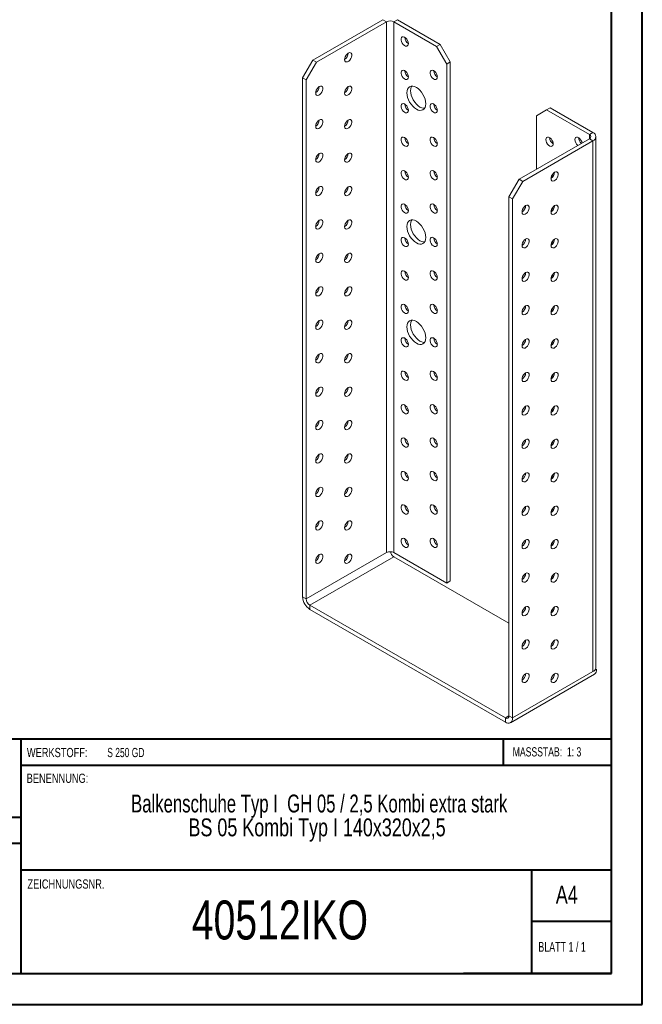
# Model space of a CAD drawing. Header units: millimetres. Extents: x 0 to 210, y 0 to 297.
# Tile 2 of 3: x 109 to 210, y 0 to 161. Entities that reach past the tile are written whole.
import ezdxf

# ---------------------------------------------------------------- set-up
doc = ezdxf.new("R2010")
doc.units = ezdxf.units.MM
doc.styles.add('SLDTEXTSTYLE0', font='TXT', dxfattribs={"width": 0.75})
doc.styles.add('SLDTEXTSTYLE1', font='TXT', dxfattribs={"width": 0.681818})
doc.styles.add('SLDTEXTSTYLE2', font='TXT', dxfattribs={"width": 0.7})
doc.styles.add('SLDTEXTSTYLE3', font='TXT', dxfattribs={"width": 0.6875})
doc.styles.add('SLDTEXTSTYLE4', font='TXT', dxfattribs={"width": 0.69898})

# ---------------------------------------------------------------- blocks, each defined once
blk = doc.blocks.new('SW_NOTE_1')
at = {"color": 0, "linetype": 'Continuous', "lineweight": 0, "char_height": 2.9104, "attachment_point": 2}
for s, insert, style in [('Balkenschuhe Typ I  GH 05 / 2,5 Kombi extra stark', (45.38, 3.75), 'SLDTEXTSTYLE4'), ('BS 05 Kombi Typ I 140x320x2,5', (45.03, -0.13), 'SLDTEXTSTYLE0')]:
    blk.add_mtext(s, dxfattribs=dict(at, insert=insert, style=style))

msp = doc.modelspace()

# ---------------------------------------------------------------- linework, layer by layer
at = {"color": 7, "linetype": 'Continuous', "lineweight": 40}
for p, q in [((210.08, 0.21), (210.08, 297.21)), ((205.08, 5.21), (205.08, 292.21)), ((205.08, 43.37), (10.11, 43.37)), ((108.91, 43.37), (108.91, 5.12)), ((187.47, 39.12), (187.47, 43.37)), ((205.08, 39.12), (108.91, 39.12)), ((108.91, 30.62), (10.11, 30.62)), ((108.91, 26.37), (10.11, 26.37)), ((108.91, 22.12), (205.08, 22.12)), ((192.08, 5.21), (192.08, 22.21)), ((205.08, 13.71), (192.08, 13.71)), ((10.08, 5.21), (205.08, 5.21)), ((205.08, 5.21), (180.99, 5.21)), ((0.08, 0.21), (210.08, 0.21))]:
    msp.add_line(p, q, dxfattribs=at)
at = {"color": 7, "linetype": 'Continuous', "lineweight": 15}
for p, q in [((156.44, 153.93), (167.87, 160.52)), ((168.46, 160.18), (167.87, 160.52)), ((169.64, 160.18), (170.23, 160.52)), ((170.23, 160.52), (177.18, 156.51)), ((157.03, 153.59), (168.46, 160.18)), ((168.46, 160.18), (168.46, 73.77)), ((169.64, 73.77), (169.64, 160.18)), ((169.64, 160.18), (176.59, 156.17)), ((176.59, 156.17), (177.18, 156.51)), ((178.24, 153.31), (176.59, 156.17)), ((177.18, 156.51), (178.83, 153.65)), ((154.79, 151.07), (156.44, 153.93)), ((156.44, 153.93), (157.03, 153.59)), ((157.03, 153.59), (155.38, 150.73)), ((178.83, 153.65), (178.24, 153.31)), ((178.24, 153.31), (178.24, 68.8)), ((178.83, 153.65), (178.83, 69.14)), ((155.38, 150.73), (154.79, 151.07)), ((154.79, 66.56), (154.79, 151.07)), ((155.38, 66.22), (155.38, 150.73)), ((195.1, 146.17), (194.51, 145.83)), ((195.1, 146.17), (202.05, 142.16)), ((194.51, 145.83), (192.86, 144.88)), ((192.86, 136.17), (192.86, 144.88)), ((194.51, 145.83), (201.46, 141.82)), ((190.03, 134.54), (201.46, 141.13)), ((201.46, 141.82), (202.05, 142.16)), ((201.46, 141.82), (201.46, 141.13)), ((201.46, 141.13), (202.05, 140.79)), ((202.54, 55.06), (202.54, 141.48)), ((190.62, 134.2), (202.05, 140.79)), ((202.05, 54.38), (202.05, 140.79)), ((188.38, 131.68), (190.03, 134.54)), ((190.62, 134.2), (188.97, 131.34)), ((190.03, 134.54), (190.62, 134.2)), ((188.97, 131.34), (188.38, 131.68)), ((188.38, 47.17), (188.38, 131.68)), ((188.97, 46.83), (188.97, 131.34)), ((168.46, 73.77), (155.38, 66.22)), ((178.24, 68.8), (169.64, 73.77)), ((155.97, 65.19), (169.64, 73.09)), ((188.38, 62.27), (169.64, 73.09)), ((178.83, 69.14), (178.24, 68.8)), ((155.38, 66.22), (154.79, 66.56)), ((155.97, 65.19), (187.79, 46.83)), ((155.97, 65.19), (155.97, 64.51)), ((155.97, 64.51), (187.79, 46.15)), ((195.57, 58.8), (195.33, 58.94)), ((202.64, 54.72), (202.05, 54.38)), ((202.48, 54.81), (202.64, 54.72)), ((188.62, 46.06), (202.29, 53.95)), ((188.97, 46.83), (202.05, 54.38)), ((188.38, 47.17), (187.79, 46.83)), ((187.79, 46.83), (187.79, 46.15)), ((188.38, 47.17), (188.97, 46.83))]:
    msp.add_line(p, q, dxfattribs=at)
at = {"color": 7, "linetype": 'Continuous', "lineweight": 15, "flags": 128}
for points in [[(172, 156.65), (171.97, 156.89), (171.87, 157.14), (171.73, 157.37), (171.55, 157.56), (171.36, 157.69), (171.17, 157.75), (171.01, 157.72), (170.89, 157.61), (170.83, 157.43), (170.83, 157.21), (170.89, 156.96), (171.01, 156.72), (171.17, 156.5), (171.36, 156.34), (171.55, 156.24), (171.73, 156.23), (171.87, 156.3), (171.97, 156.44), (172, 156.65)], [(162.22, 155.08), (162.03, 154.93), (161.86, 154.73), (161.72, 154.49), (161.65, 154.24), (161.63, 154.01), (161.68, 153.82), (161.78, 153.69), (161.94, 153.64), (162.12, 153.67), (162.31, 153.79), (162.5, 153.96), (162.65, 154.19), (162.76, 154.44), (162.8, 154.68), (162.79, 154.9), (162.71, 155.06), (162.58, 155.15), (162.41, 155.16), (162.22, 155.08)], [(172, 151.2), (171.97, 151.44), (171.87, 151.69), (171.73, 151.93), (171.55, 152.12), (171.36, 152.25), (171.17, 152.3), (171.01, 152.27), (170.89, 152.17), (170.83, 151.99), (170.83, 151.77), (170.89, 151.52), (171.01, 151.27), (171.17, 151.06), (171.36, 150.89), (171.55, 150.8), (171.73, 150.79), (171.87, 150.86), (171.97, 151), (172, 151.2)], [(176.71, 151.2), (176.68, 151.44), (176.59, 151.69), (176.45, 151.93), (176.27, 152.12), (176.07, 152.25), (175.89, 152.3), (175.72, 152.27), (175.61, 152.17), (175.54, 151.99), (175.54, 151.77), (175.61, 151.52), (175.72, 151.27), (175.89, 151.06), (176.07, 150.89), (176.27, 150.8), (176.45, 150.79), (176.59, 150.86), (176.68, 151), (176.71, 151.2)], [(157.5, 149.64), (157.31, 149.49), (157.14, 149.29), (157.01, 149.05), (156.93, 148.8), (156.92, 148.56), (156.96, 148.37), (157.07, 148.25), (157.22, 148.2), (157.41, 148.23), (157.6, 148.34), (157.78, 148.52), (157.94, 148.75), (158.04, 149), (158.09, 149.24), (158.07, 149.45), (158, 149.62), (157.86, 149.7), (157.69, 149.71), (157.5, 149.64)], [(162.22, 149.64), (162.03, 149.49), (161.86, 149.29), (161.72, 149.05), (161.65, 148.79), (161.63, 148.56), (161.68, 148.37), (161.78, 148.25), (161.94, 148.2), (162.12, 148.23), (162.31, 148.34), (162.5, 148.52), (162.65, 148.75), (162.76, 149), (162.8, 149.24), (162.79, 149.45), (162.71, 149.61), (162.58, 149.7), (162.41, 149.71), (162.22, 149.64)], [(174.83, 146.85), (174.8, 147.21), (174.71, 147.59), (174.57, 147.98), (174.38, 148.36), (174.15, 148.71), (173.88, 149.03), (173.59, 149.3), (173.3, 149.5), (173, 149.64), (172.71, 149.71), (172.44, 149.69), (172.21, 149.61), (172.02, 149.45), (171.88, 149.23), (171.79, 148.95), (171.76, 148.62), (171.79, 148.25), (171.88, 147.87), (172.02, 147.49), (172.21, 147.11), (172.44, 146.75), (172.71, 146.44), (173, 146.17), (173.3, 145.96), (173.59, 145.82), (173.88, 145.76), (174.15, 145.77), (174.38, 145.86), (174.57, 146.01), (174.71, 146.24), (174.8, 146.52), (174.83, 146.85)], [(172.55, 149.71), (172.47, 149.57), (172.38, 149.29), (172.35, 148.96), (172.38, 148.6), (172.47, 148.21), (172.61, 147.83), (172.8, 147.45), (173.03, 147.09), (173.3, 146.78), (173.59, 146.51), (173.88, 146.3), (174.18, 146.17), (174.47, 146.1), (174.63, 146.1)], [(172, 145.76), (171.97, 146), (171.87, 146.25), (171.73, 146.48), (171.55, 146.68), (171.36, 146.81), (171.17, 146.86), (171.01, 146.83), (170.89, 146.72), (170.83, 146.55), (170.83, 146.32), (170.89, 146.07), (171.01, 145.83), (171.17, 145.61), (171.36, 145.45), (171.55, 145.36), (171.73, 145.34), (171.87, 145.41), (171.97, 145.56), (172, 145.76)], [(176.71, 145.76), (176.68, 146), (176.59, 146.25), (176.45, 146.48), (176.27, 146.68), (176.07, 146.81), (175.89, 146.86), (175.72, 146.83), (175.61, 146.72), (175.54, 146.55), (175.54, 146.32), (175.61, 146.08), (175.72, 145.83), (175.89, 145.61), (176.07, 145.45), (176.27, 145.36), (176.45, 145.34), (176.59, 145.41), (176.68, 145.56), (176.71, 145.76)], [(157.5, 144.19), (157.31, 144.05), (157.14, 143.84), (157.01, 143.6), (156.93, 143.35), (156.92, 143.12), (156.96, 142.93), (157.07, 142.8), (157.22, 142.75), (157.41, 142.79), (157.6, 142.9), (157.78, 143.08), (157.94, 143.3), (158.04, 143.55), (158.09, 143.8), (158.07, 144.01), (158, 144.17), (157.86, 144.26), (157.69, 144.27), (157.5, 144.19)], [(162.22, 144.19), (162.03, 144.05), (161.86, 143.84), (161.72, 143.6), (161.65, 143.35), (161.63, 143.12), (161.68, 142.93), (161.78, 142.8), (161.94, 142.75), (162.12, 142.79), (162.31, 142.9), (162.5, 143.08), (162.65, 143.3), (162.76, 143.55), (162.8, 143.8), (162.79, 144.01), (162.71, 144.17), (162.58, 144.26), (162.41, 144.27), (162.22, 144.19)], [(172, 140.32), (171.97, 140.55), (171.87, 140.81), (171.73, 141.04), (171.55, 141.23), (171.36, 141.36), (171.17, 141.42), (171.01, 141.39), (170.89, 141.28), (170.83, 141.1), (170.83, 140.88), (170.89, 140.63), (171.01, 140.39), (171.17, 140.17), (171.36, 140.01), (171.55, 139.91), (171.73, 139.9), (171.87, 139.97), (171.97, 140.11), (172, 140.32)], [(176.71, 140.32), (176.68, 140.56), (176.59, 140.81), (176.45, 141.04), (176.27, 141.23), (176.07, 141.36), (175.89, 141.42), (175.72, 141.39), (175.61, 141.28), (175.54, 141.1), (175.54, 140.88), (175.61, 140.63), (175.72, 140.39), (175.89, 140.17), (176.07, 140.01), (176.27, 139.91), (176.45, 139.9), (176.59, 139.97), (176.68, 140.11), (176.71, 140.32)], [(194.39, 141), (194.42, 141.2), (194.51, 141.34), (194.66, 141.41), (194.83, 141.4), (195.03, 141.31), (195.22, 141.14), (195.38, 140.93), (195.5, 140.68), (195.56, 140.43), (195.56, 140.21), (195.5, 140.03), (195.38, 139.93), (195.22, 139.9), (195.03, 139.95), (194.83, 140.08), (194.66, 140.27), (194.51, 140.51), (194.42, 140.76), (194.39, 141)], [(199.1, 141), (199.14, 141.2), (199.23, 141.34), (199.37, 141.41), (199.55, 141.4), (199.74, 141.31), (199.93, 141.14), (200.09, 140.93), (200.21, 140.68), (200.27, 140.45)], [(157.5, 138.75), (157.31, 138.6), (157.14, 138.4), (157.01, 138.16), (156.93, 137.91), (156.92, 137.68), (156.96, 137.49), (157.07, 137.36), (157.22, 137.31), (157.41, 137.34), (157.6, 137.46), (157.78, 137.63), (157.94, 137.86), (158.04, 138.11), (158.09, 138.35), (158.07, 138.57), (158, 138.73), (157.86, 138.82), (157.69, 138.82), (157.5, 138.75)], [(162.22, 138.75), (162.03, 138.6), (161.86, 138.4), (161.72, 138.16), (161.65, 137.91), (161.63, 137.68), (161.68, 137.49), (161.78, 137.36), (161.94, 137.31), (162.12, 137.34), (162.31, 137.46), (162.5, 137.63), (162.65, 137.86), (162.76, 138.11), (162.8, 138.35), (162.79, 138.57), (162.71, 138.73), (162.58, 138.82), (162.41, 138.82), (162.22, 138.75)], [(172, 134.87), (171.97, 135.11), (171.87, 135.36), (171.73, 135.6), (171.55, 135.79), (171.36, 135.92), (171.17, 135.97), (171.01, 135.94), (170.89, 135.84), (170.83, 135.66), (170.83, 135.44), (170.89, 135.19), (171.01, 134.94), (171.17, 134.73), (171.36, 134.56), (171.55, 134.47), (171.73, 134.46), (171.87, 134.53), (171.97, 134.67), (172, 134.87)], [(176.71, 134.87), (176.68, 135.11), (176.59, 135.36), (176.45, 135.6), (176.27, 135.79), (176.07, 135.92), (175.89, 135.97), (175.72, 135.94), (175.61, 135.84), (175.54, 135.66), (175.54, 135.44), (175.61, 135.19), (175.72, 134.94), (175.89, 134.73), (176.07, 134.56), (176.27, 134.47), (176.45, 134.46), (176.59, 134.53), (176.68, 134.67), (176.71, 134.87)], [(195.8, 135.69), (195.61, 135.54), (195.44, 135.34), (195.31, 135.1), (195.23, 134.85), (195.22, 134.62), (195.26, 134.43), (195.37, 134.3), (195.52, 134.25), (195.71, 134.28), (195.9, 134.4), (196.09, 134.58), (196.24, 134.8), (196.34, 135.05), (196.39, 135.29), (196.38, 135.51), (196.3, 135.67), (196.17, 135.76), (196, 135.77), (195.8, 135.69)], [(195.5, 134.92), (195.42, 134.98), (195.31, 135.09)], [(195.45, 135.35), (195.5, 135.24), (195.56, 135)], [(157.5, 133.31), (157.31, 133.16), (157.14, 132.96), (157.01, 132.71), (156.93, 132.46), (156.92, 132.23), (156.96, 132.04), (157.07, 131.92), (157.22, 131.87), (157.41, 131.9), (157.6, 132.01), (157.78, 132.19), (157.94, 132.42), (158.04, 132.67), (158.09, 132.91), (158.07, 133.12), (158, 133.28), (157.86, 133.37), (157.69, 133.38), (157.5, 133.31)], [(162.22, 133.31), (162.03, 133.16), (161.86, 132.95), (161.72, 132.71), (161.65, 132.46), (161.63, 132.23), (161.68, 132.04), (161.78, 131.92), (161.94, 131.87), (162.12, 131.9), (162.31, 132.01), (162.5, 132.19), (162.65, 132.42), (162.76, 132.67), (162.8, 132.91), (162.79, 133.12), (162.71, 133.28), (162.58, 133.37), (162.41, 133.38), (162.22, 133.31)], [(172, 129.43), (171.97, 129.67), (171.87, 129.92), (171.73, 130.15), (171.55, 130.34), (171.36, 130.47), (171.17, 130.53), (171.01, 130.5), (170.89, 130.39), (170.83, 130.22), (170.83, 129.99), (170.89, 129.74), (171.01, 129.5), (171.17, 129.28), (171.36, 129.12), (171.55, 129.03), (171.73, 129.01), (171.87, 129.08), (171.97, 129.23), (172, 129.43)], [(176.71, 129.43), (176.68, 129.67), (176.59, 129.92), (176.45, 130.15), (176.27, 130.35), (176.07, 130.48), (175.89, 130.53), (175.72, 130.5), (175.61, 130.39), (175.54, 130.22), (175.54, 129.99), (175.61, 129.74), (175.72, 129.5), (175.89, 129.28), (176.07, 129.12), (176.27, 129.03), (176.45, 129.01), (176.59, 129.08), (176.68, 129.23), (176.71, 129.43)], [(191.09, 130.25), (190.9, 130.1), (190.73, 129.9), (190.6, 129.66), (190.52, 129.41), (190.5, 129.17), (190.55, 128.98), (190.66, 128.86), (190.81, 128.81), (190.99, 128.84), (191.19, 128.95), (191.37, 129.13), (191.52, 129.36), (191.63, 129.61), (191.68, 129.85), (191.66, 130.07), (191.58, 130.23), (191.45, 130.31), (191.28, 130.32), (191.09, 130.25)], [(195.8, 130.25), (195.61, 130.1), (195.44, 129.9), (195.31, 129.66), (195.23, 129.41), (195.22, 129.17), (195.26, 128.98), (195.37, 128.86), (195.52, 128.81), (195.71, 128.84), (195.9, 128.95), (196.09, 129.13), (196.24, 129.36), (196.34, 129.61), (196.39, 129.85), (196.38, 130.06), (196.3, 130.22), (196.17, 130.31), (196, 130.32), (195.8, 130.25)], [(195.45, 129.91), (195.5, 129.8), (195.56, 129.55)], [(195.5, 129.48), (195.42, 129.53), (195.31, 129.65)], [(157.5, 127.86), (157.31, 127.72), (157.14, 127.51), (157.01, 127.27), (156.93, 127.02), (156.92, 126.79), (156.96, 126.6), (157.07, 126.47), (157.22, 126.42), (157.41, 126.46), (157.6, 126.57), (157.78, 126.75), (157.94, 126.97), (158.04, 127.22), (158.09, 127.47), (158.07, 127.68), (158, 127.84), (157.86, 127.93), (157.69, 127.94), (157.5, 127.86)], [(162.22, 127.86), (162.03, 127.72), (161.86, 127.51), (161.72, 127.27), (161.65, 127.02), (161.63, 126.79), (161.68, 126.6), (161.78, 126.47), (161.94, 126.42), (162.12, 126.46), (162.31, 126.57), (162.5, 126.75), (162.65, 126.97), (162.76, 127.22), (162.8, 127.47), (162.79, 127.68), (162.71, 127.84), (162.58, 127.93), (162.41, 127.94), (162.22, 127.86)], [(174.83, 125.07), (174.8, 125.44), (174.71, 125.82), (174.57, 126.21), (174.38, 126.58), (174.15, 126.94), (173.88, 127.25), (173.59, 127.52), (173.3, 127.73), (173, 127.87), (172.71, 127.93), (172.44, 127.92), (172.21, 127.83), (172.02, 127.68), (171.88, 127.45), (171.79, 127.17), (171.76, 126.84), (171.79, 126.48), (171.88, 126.1), (172.02, 125.71), (172.21, 125.33), (172.44, 124.98), (172.71, 124.66), (173, 124.4), (173.3, 124.19), (173.59, 124.05), (173.88, 123.99), (174.15, 124), (174.38, 124.08), (174.57, 124.24), (174.71, 124.46), (174.8, 124.75), (174.83, 125.07)], [(172.55, 127.93), (172.47, 127.79), (172.38, 127.51), (172.35, 127.18), (172.38, 126.82), (172.47, 126.44), (172.61, 126.05), (172.8, 125.67), (173.03, 125.32), (173.3, 125), (173.59, 124.74), (173.88, 124.53), (174.18, 124.39), (174.47, 124.33), (174.63, 124.32)], [(172, 123.98), (171.97, 124.22), (171.87, 124.47), (171.73, 124.71), (171.55, 124.9), (171.36, 125.03), (171.17, 125.08), (171.01, 125.06), (170.89, 124.95), (170.83, 124.77), (170.83, 124.55), (170.89, 124.3), (171.01, 124.05), (171.17, 123.84), (171.36, 123.67), (171.55, 123.58), (171.73, 123.57), (171.87, 123.64), (171.97, 123.78), (172, 123.98)], [(176.71, 123.99), (176.68, 124.22), (176.59, 124.47), (176.45, 124.71), (176.27, 124.9), (176.07, 125.03), (175.89, 125.09), (175.72, 125.06), (175.61, 124.95), (175.54, 124.77), (175.54, 124.55), (175.61, 124.3), (175.72, 124.06), (175.89, 123.84), (176.07, 123.68), (176.27, 123.58), (176.45, 123.57), (176.59, 123.64), (176.68, 123.78), (176.71, 123.99)], [(191.09, 124.81), (190.9, 124.66), (190.73, 124.45), (190.6, 124.21), (190.52, 123.96), (190.5, 123.73), (190.55, 123.54), (190.66, 123.41), (190.81, 123.36), (190.99, 123.4), (191.19, 123.51), (191.37, 123.69), (191.52, 123.91), (191.63, 124.16), (191.68, 124.41), (191.66, 124.62), (191.58, 124.78), (191.45, 124.87), (191.28, 124.88), (191.09, 124.81)], [(195.8, 124.8), (195.61, 124.66), (195.44, 124.45), (195.31, 124.21), (195.23, 123.96), (195.22, 123.73), (195.26, 123.54), (195.37, 123.41), (195.52, 123.36), (195.71, 123.4), (195.9, 123.51), (196.09, 123.69), (196.24, 123.91), (196.34, 124.16), (196.39, 124.41), (196.38, 124.62), (196.3, 124.78), (196.17, 124.87), (196, 124.88), (195.8, 124.8)], [(195.5, 124.03), (195.42, 124.09), (195.31, 124.21)], [(195.45, 124.46), (195.5, 124.35), (195.56, 124.11)], [(157.5, 122.42), (157.31, 122.27), (157.14, 122.07), (157.01, 121.83), (156.93, 121.58), (156.92, 121.34), (156.96, 121.16), (157.07, 121.03), (157.22, 120.98), (157.41, 121.01), (157.6, 121.12), (157.78, 121.3), (157.94, 121.53), (158.04, 121.78), (158.09, 122.02), (158.07, 122.24), (158, 122.4), (157.86, 122.49), (157.69, 122.49), (157.5, 122.42)], [(162.22, 122.42), (162.03, 122.27), (161.86, 122.07), (161.72, 121.83), (161.65, 121.58), (161.63, 121.34), (161.68, 121.15), (161.78, 121.03), (161.94, 120.98), (162.12, 121.01), (162.31, 121.12), (162.5, 121.3), (162.65, 121.53), (162.76, 121.78), (162.8, 122.02), (162.79, 122.24), (162.71, 122.4), (162.58, 122.49), (162.41, 122.49), (162.22, 122.42)], [(172, 118.54), (171.97, 118.78), (171.87, 119.03), (171.73, 119.26), (171.55, 119.46), (171.36, 119.59), (171.17, 119.64), (171.01, 119.61), (170.89, 119.5), (170.83, 119.33), (170.83, 119.1), (170.89, 118.86), (171.01, 118.61), (171.17, 118.39), (171.36, 118.23), (171.55, 118.14), (171.73, 118.13), (171.87, 118.19), (171.97, 118.34), (172, 118.54)], [(176.71, 118.54), (176.68, 118.78), (176.59, 119.03), (176.45, 119.27), (176.27, 119.46), (176.07, 119.59), (175.89, 119.64), (175.72, 119.61), (175.61, 119.5), (175.54, 119.33), (175.54, 119.11), (175.61, 118.86), (175.72, 118.61), (175.89, 118.4), (176.07, 118.23), (176.27, 118.14), (176.45, 118.13), (176.59, 118.2), (176.68, 118.34), (176.71, 118.54)], [(191.09, 119.36), (190.9, 119.21), (190.73, 119.01), (190.6, 118.77), (190.52, 118.52), (190.5, 118.29), (190.55, 118.1), (190.66, 117.97), (190.81, 117.92), (190.99, 117.95), (191.19, 118.07), (191.37, 118.24), (191.52, 118.47), (191.63, 118.72), (191.68, 118.96), (191.66, 119.18), (191.58, 119.34), (191.45, 119.43), (191.28, 119.44), (191.09, 119.36)], [(195.8, 119.36), (195.61, 119.21), (195.44, 119.01), (195.31, 118.77), (195.23, 118.52), (195.22, 118.29), (195.26, 118.1), (195.37, 117.97), (195.52, 117.92), (195.71, 117.95), (195.9, 118.07), (196.09, 118.24), (196.24, 118.47), (196.34, 118.72), (196.39, 118.96), (196.38, 119.18), (196.3, 119.34), (196.17, 119.43), (196, 119.43), (195.8, 119.36)], [(195.5, 118.59), (195.42, 118.65), (195.31, 118.76)], [(195.45, 119.02), (195.5, 118.91), (195.56, 118.67)], [(157.5, 116.98), (157.31, 116.83), (157.14, 116.62), (157.01, 116.38), (156.93, 116.13), (156.92, 115.9), (156.96, 115.71), (157.07, 115.59), (157.22, 115.54), (157.41, 115.57), (157.6, 115.68), (157.78, 115.86), (157.94, 116.09), (158.04, 116.33), (158.09, 116.58), (158.07, 116.79), (158, 116.95), (157.86, 117.04), (157.69, 117.05), (157.5, 116.98)], [(162.22, 116.98), (162.03, 116.83), (161.86, 116.62), (161.72, 116.38), (161.65, 116.13), (161.63, 115.9), (161.68, 115.71), (161.78, 115.58), (161.94, 115.54), (162.12, 115.57), (162.31, 115.68), (162.5, 115.86), (162.65, 116.09), (162.76, 116.33), (162.8, 116.58), (162.79, 116.79), (162.71, 116.95), (162.58, 117.04), (162.41, 117.05), (162.22, 116.98)], [(172, 113.1), (171.97, 113.34), (171.87, 113.59), (171.73, 113.82), (171.55, 114.01), (171.36, 114.14), (171.17, 114.2), (171.01, 114.17), (170.89, 114.06), (170.83, 113.89), (170.83, 113.66), (170.89, 113.41), (171.01, 113.17), (171.17, 112.95), (171.36, 112.79), (171.55, 112.69), (171.73, 112.68), (171.87, 112.75), (171.97, 112.9), (172, 113.1)], [(176.71, 113.1), (176.68, 113.34), (176.59, 113.59), (176.45, 113.82), (176.27, 114.01), (176.07, 114.14), (175.89, 114.2), (175.72, 114.17), (175.61, 114.06), (175.54, 113.89), (175.54, 113.66), (175.61, 113.41), (175.72, 113.17), (175.89, 112.95), (176.07, 112.79), (176.27, 112.7), (176.45, 112.68), (176.59, 112.75), (176.68, 112.9), (176.71, 113.1)], [(191.09, 113.92), (190.9, 113.77), (190.73, 113.57), (190.6, 113.32), (190.52, 113.07), (190.5, 112.84), (190.55, 112.65), (190.66, 112.53), (190.81, 112.48), (190.99, 112.51), (191.19, 112.62), (191.37, 112.8), (191.52, 113.03), (191.63, 113.28), (191.68, 113.52), (191.66, 113.73), (191.58, 113.89), (191.45, 113.98), (191.28, 113.99), (191.09, 113.92)], [(195.8, 113.92), (195.61, 113.77), (195.44, 113.57), (195.31, 113.32), (195.23, 113.07), (195.22, 112.84), (195.26, 112.65), (195.37, 112.53), (195.52, 112.48), (195.71, 112.51), (195.9, 112.62), (196.09, 112.8), (196.24, 113.03), (196.34, 113.28), (196.39, 113.52), (196.38, 113.73), (196.3, 113.89), (196.17, 113.98), (196, 113.99), (195.8, 113.92)], [(195.5, 113.14), (195.42, 113.2), (195.31, 113.32)], [(195.45, 113.58), (195.5, 113.46), (195.56, 113.22)], [(157.5, 111.53), (157.31, 111.39), (157.14, 111.18), (157.01, 110.94), (156.93, 110.69), (156.92, 110.46), (156.96, 110.27), (157.07, 110.14), (157.22, 110.09), (157.41, 110.13), (157.6, 110.24), (157.78, 110.42), (157.94, 110.64), (158.04, 110.89), (158.09, 111.14), (158.07, 111.35), (158, 111.51), (157.86, 111.6), (157.69, 111.61), (157.5, 111.53)], [(162.22, 111.53), (162.03, 111.39), (161.86, 111.18), (161.72, 110.94), (161.65, 110.69), (161.63, 110.46), (161.68, 110.27), (161.78, 110.14), (161.94, 110.09), (162.12, 110.13), (162.31, 110.24), (162.5, 110.42), (162.65, 110.64), (162.76, 110.89), (162.8, 111.14), (162.79, 111.35), (162.71, 111.51), (162.58, 111.6), (162.41, 111.61), (162.22, 111.53)], [(174.83, 108.74), (174.8, 109.11), (174.71, 109.49), (174.57, 109.87), (174.38, 110.25), (174.15, 110.61), (173.88, 110.92), (173.59, 111.19), (173.3, 111.4), (173, 111.54), (172.71, 111.6), (172.44, 111.59), (172.21, 111.5), (172.02, 111.35), (171.88, 111.12), (171.79, 110.84), (171.76, 110.51), (171.79, 110.15), (171.88, 109.77), (172.02, 109.38), (172.21, 109), (172.44, 108.65), (172.71, 108.33), (173, 108.06), (173.3, 107.86), (173.59, 107.72), (173.88, 107.65), (174.15, 107.66), (174.38, 107.75), (174.57, 107.91), (174.71, 108.13), (174.8, 108.41), (174.83, 108.74)], [(172.55, 111.6), (172.47, 111.46), (172.38, 111.18), (172.35, 110.85), (172.38, 110.49), (172.47, 110.11), (172.61, 109.72), (172.8, 109.34), (173.03, 108.99), (173.3, 108.67), (173.59, 108.4), (173.88, 108.2), (174.18, 108.06), (174.47, 107.99), (174.63, 107.99)], [(172, 107.65), (171.97, 107.89), (171.87, 108.14), (171.73, 108.38), (171.55, 108.57), (171.36, 108.7), (171.17, 108.75), (171.01, 108.73), (170.89, 108.62), (170.83, 108.44), (170.83, 108.22), (170.89, 107.97), (171.01, 107.72), (171.17, 107.51), (171.36, 107.34), (171.55, 107.25), (171.73, 107.24), (171.87, 107.31), (171.97, 107.45), (172, 107.65)], [(176.71, 107.65), (176.68, 107.89), (176.59, 108.14), (176.45, 108.38), (176.27, 108.57), (176.07, 108.7), (175.89, 108.75), (175.72, 108.73), (175.61, 108.62), (175.54, 108.44), (175.54, 108.22), (175.61, 107.97), (175.72, 107.72), (175.89, 107.51), (176.07, 107.34), (176.27, 107.25), (176.45, 107.24), (176.59, 107.31), (176.68, 107.45), (176.71, 107.65)], [(191.09, 108.47), (190.9, 108.33), (190.73, 108.12), (190.6, 107.88), (190.52, 107.63), (190.5, 107.4), (190.55, 107.21), (190.66, 107.08), (190.81, 107.03), (190.99, 107.07), (191.19, 107.18), (191.37, 107.36), (191.52, 107.58), (191.63, 107.83), (191.68, 108.08), (191.66, 108.29), (191.58, 108.45), (191.45, 108.54), (191.28, 108.55), (191.09, 108.47)], [(195.8, 108.47), (195.61, 108.33), (195.44, 108.12), (195.31, 107.88), (195.23, 107.63), (195.22, 107.4), (195.26, 107.21), (195.37, 107.08), (195.52, 107.03), (195.71, 107.07), (195.9, 107.18), (196.09, 107.36), (196.24, 107.58), (196.34, 107.83), (196.39, 108.08), (196.38, 108.29), (196.3, 108.45), (196.17, 108.54), (196, 108.55), (195.8, 108.47)], [(195.5, 107.7), (195.42, 107.76), (195.31, 107.88)], [(195.45, 108.13), (195.5, 108.02), (195.56, 107.78)], [(157.5, 106.09), (157.31, 105.94), (157.14, 105.74), (157.01, 105.5), (156.93, 105.25), (156.92, 105.01), (156.96, 104.82), (157.07, 104.7), (157.22, 104.65), (157.41, 104.68), (157.6, 104.79), (157.78, 104.97), (157.94, 105.2), (158.04, 105.45), (158.09, 105.69), (158.07, 105.91), (158, 106.07), (157.86, 106.16), (157.69, 106.16), (157.5, 106.09)], [(162.22, 106.09), (162.03, 105.94), (161.86, 105.74), (161.72, 105.5), (161.65, 105.25), (161.63, 105.01), (161.68, 104.82), (161.78, 104.7), (161.94, 104.65), (162.12, 104.68), (162.31, 104.79), (162.5, 104.97), (162.65, 105.2), (162.76, 105.45), (162.8, 105.69), (162.79, 105.91), (162.71, 106.07), (162.58, 106.15), (162.41, 106.16), (162.22, 106.09)], [(172, 102.21), (171.97, 102.45), (171.87, 102.7), (171.73, 102.93), (171.55, 103.13), (171.36, 103.26), (171.17, 103.31), (171.01, 103.28), (170.89, 103.17), (170.83, 103), (170.83, 102.77), (170.89, 102.53), (171.01, 102.28), (171.17, 102.06), (171.36, 101.9), (171.55, 101.81), (171.73, 101.79), (171.87, 101.86), (171.97, 102.01), (172, 102.21)], [(176.71, 102.21), (176.68, 102.45), (176.59, 102.7), (176.45, 102.93), (176.27, 103.13), (176.07, 103.26), (175.89, 103.31), (175.72, 103.28), (175.61, 103.17), (175.54, 103), (175.54, 102.77), (175.61, 102.53), (175.72, 102.28), (175.89, 102.06), (176.07, 101.9), (176.27, 101.81), (176.45, 101.8), (176.59, 101.86), (176.68, 102.01), (176.71, 102.21)], [(191.09, 103.03), (190.9, 102.88), (190.73, 102.68), (190.6, 102.44), (190.52, 102.19), (190.5, 101.96), (190.55, 101.77), (190.66, 101.64), (190.81, 101.59), (190.99, 101.62), (191.19, 101.74), (191.37, 101.91), (191.52, 102.14), (191.63, 102.39), (191.68, 102.63), (191.66, 102.85), (191.58, 103.01), (191.45, 103.1), (191.28, 103.1), (191.09, 103.03)], [(195.8, 103.03), (195.61, 102.88), (195.44, 102.68), (195.31, 102.44), (195.23, 102.19), (195.22, 101.95), (195.26, 101.77), (195.37, 101.64), (195.52, 101.59), (195.71, 101.62), (195.9, 101.73), (196.09, 101.91), (196.24, 102.14), (196.34, 102.39), (196.39, 102.63), (196.38, 102.85), (196.3, 103.01), (196.17, 103.1), (196, 103.1), (195.8, 103.03)], [(195.45, 102.69), (195.5, 102.58), (195.56, 102.34)], [(195.5, 102.26), (195.42, 102.32), (195.31, 102.43)], [(157.5, 100.65), (157.31, 100.5), (157.14, 100.29), (157.01, 100.05), (156.93, 99.8), (156.92, 99.57), (156.96, 99.38), (157.07, 99.25), (157.22, 99.21), (157.41, 99.24), (157.6, 99.35), (157.78, 99.53), (157.94, 99.76), (158.04, 100), (158.09, 100.25), (158.07, 100.46), (158, 100.62), (157.86, 100.71), (157.69, 100.72), (157.5, 100.65)], [(162.22, 100.65), (162.03, 100.5), (161.86, 100.29), (161.72, 100.05), (161.65, 99.8), (161.63, 99.57), (161.68, 99.38), (161.78, 99.25), (161.94, 99.2), (162.12, 99.24), (162.31, 99.35), (162.5, 99.53), (162.65, 99.75), (162.76, 100), (162.8, 100.25), (162.79, 100.46), (162.71, 100.62), (162.58, 100.71), (162.41, 100.72), (162.22, 100.65)], [(172, 96.77), (171.97, 97.01), (171.87, 97.26), (171.73, 97.49), (171.55, 97.68), (171.36, 97.81), (171.17, 97.87), (171.01, 97.84), (170.89, 97.73), (170.83, 97.55), (170.83, 97.33), (170.89, 97.08), (171.01, 96.84), (171.17, 96.62), (171.36, 96.46), (171.55, 96.36), (171.73, 96.35), (171.87, 96.42), (171.97, 96.56), (172, 96.77)], [(176.71, 96.77), (176.68, 97.01), (176.59, 97.26), (176.45, 97.49), (176.27, 97.68), (176.07, 97.81), (175.89, 97.87), (175.72, 97.84), (175.61, 97.73), (175.54, 97.55), (175.54, 97.33), (175.61, 97.08), (175.72, 96.84), (175.89, 96.62), (176.07, 96.46), (176.27, 96.36), (176.45, 96.35), (176.59, 96.42), (176.68, 96.56), (176.71, 96.77)], [(191.09, 97.59), (190.9, 97.44), (190.73, 97.23), (190.6, 96.99), (190.52, 96.74), (190.5, 96.51), (190.55, 96.32), (190.66, 96.2), (190.81, 96.15), (190.99, 96.18), (191.19, 96.29), (191.37, 96.47), (191.52, 96.7), (191.63, 96.94), (191.68, 97.19), (191.66, 97.4), (191.58, 97.56), (191.45, 97.65), (191.28, 97.66), (191.09, 97.59)], [(195.8, 97.59), (195.61, 97.44), (195.44, 97.23), (195.31, 96.99), (195.23, 96.74), (195.22, 96.51), (195.26, 96.32), (195.37, 96.2), (195.52, 96.15), (195.71, 96.18), (195.9, 96.29), (196.09, 96.47), (196.24, 96.7), (196.34, 96.94), (196.39, 97.19), (196.38, 97.4), (196.3, 97.56), (196.17, 97.65), (196, 97.66), (195.8, 97.59)], [(195.5, 96.81), (195.42, 96.87), (195.31, 96.99)], [(195.45, 97.25), (195.5, 97.13), (195.56, 96.89)], [(157.5, 95.2), (157.31, 95.06), (157.14, 94.85), (157.01, 94.61), (156.93, 94.36), (156.92, 94.13), (156.96, 93.94), (157.07, 93.81), (157.22, 93.76), (157.41, 93.79), (157.6, 93.91), (157.78, 94.09), (157.94, 94.31), (158.04, 94.56), (158.09, 94.8), (158.07, 95.02), (158, 95.18), (157.86, 95.27), (157.69, 95.28), (157.5, 95.2)], [(162.22, 95.2), (162.03, 95.05), (161.86, 94.85), (161.72, 94.61), (161.65, 94.36), (161.63, 94.13), (161.68, 93.94), (161.78, 93.81), (161.94, 93.76), (162.12, 93.79), (162.31, 93.91), (162.5, 94.09), (162.65, 94.31), (162.76, 94.56), (162.8, 94.8), (162.79, 95.02), (162.71, 95.18), (162.58, 95.27), (162.41, 95.28), (162.22, 95.2)], [(172, 91.32), (171.97, 91.56), (171.87, 91.81), (171.73, 92.05), (171.55, 92.24), (171.36, 92.37), (171.17, 92.42), (171.01, 92.39), (170.89, 92.29), (170.83, 92.11), (170.83, 91.89), (170.89, 91.64), (171.01, 91.39), (171.17, 91.18), (171.36, 91.01), (171.55, 90.92), (171.73, 90.91), (171.87, 90.98), (171.97, 91.12), (172, 91.32)], [(176.71, 91.32), (176.68, 91.56), (176.59, 91.81), (176.45, 92.05), (176.27, 92.24), (176.07, 92.37), (175.89, 92.42), (175.72, 92.39), (175.61, 92.29), (175.54, 92.11), (175.54, 91.89), (175.61, 91.64), (175.72, 91.39), (175.89, 91.18), (176.07, 91.01), (176.27, 90.92), (176.45, 90.91), (176.59, 90.98), (176.68, 91.12), (176.71, 91.32)], [(191.09, 92.14), (190.9, 92), (190.73, 91.79), (190.6, 91.55), (190.52, 91.3), (190.5, 91.07), (190.55, 90.88), (190.66, 90.75), (190.81, 90.7), (190.99, 90.74), (191.19, 90.85), (191.37, 91.03), (191.52, 91.25), (191.63, 91.5), (191.68, 91.75), (191.66, 91.96), (191.58, 92.12), (191.45, 92.21), (191.28, 92.22), (191.09, 92.14)], [(195.8, 92.14), (195.61, 92), (195.44, 91.79), (195.31, 91.55), (195.23, 91.3), (195.22, 91.07), (195.26, 90.88), (195.37, 90.75), (195.52, 90.7), (195.71, 90.74), (195.9, 90.85), (196.09, 91.03), (196.24, 91.25), (196.34, 91.5), (196.39, 91.75), (196.38, 91.96), (196.3, 92.12), (196.17, 92.21), (196, 92.22), (195.8, 92.14)], [(195.5, 91.37), (195.42, 91.43), (195.31, 91.54)], [(195.45, 91.8), (195.5, 91.69), (195.56, 91.45)], [(157.5, 89.76), (157.31, 89.61), (157.14, 89.41), (157.01, 89.17), (156.93, 88.92), (156.92, 88.68), (156.96, 88.49), (157.07, 88.37), (157.22, 88.32), (157.41, 88.35), (157.6, 88.46), (157.78, 88.64), (157.94, 88.87), (158.04, 89.12), (158.09, 89.36), (158.07, 89.58), (158, 89.74), (157.86, 89.82), (157.69, 89.83), (157.5, 89.76)], [(162.22, 89.76), (162.03, 89.61), (161.86, 89.41), (161.72, 89.17), (161.65, 88.92), (161.63, 88.68), (161.68, 88.49), (161.78, 88.37), (161.94, 88.32), (162.12, 88.35), (162.31, 88.46), (162.5, 88.64), (162.65, 88.87), (162.76, 89.12), (162.8, 89.36), (162.79, 89.57), (162.71, 89.73), (162.58, 89.82), (162.41, 89.83), (162.22, 89.76)], [(172, 85.88), (171.97, 86.12), (171.87, 86.37), (171.73, 86.6), (171.55, 86.8), (171.36, 86.93), (171.17, 86.98), (171.01, 86.95), (170.89, 86.84), (170.83, 86.67), (170.83, 86.44), (170.89, 86.2), (171.01, 85.95), (171.17, 85.73), (171.36, 85.57), (171.55, 85.48), (171.73, 85.46), (171.87, 85.53), (171.97, 85.68), (172, 85.88)], [(176.71, 85.88), (176.68, 86.12), (176.59, 86.37), (176.45, 86.6), (176.27, 86.8), (176.07, 86.93), (175.89, 86.98), (175.72, 86.95), (175.61, 86.84), (175.54, 86.67), (175.54, 86.44), (175.61, 86.2), (175.72, 85.95), (175.89, 85.73), (176.07, 85.57), (176.27, 85.48), (176.45, 85.46), (176.59, 85.53), (176.68, 85.68), (176.71, 85.88)], [(191.09, 86.7), (190.9, 86.55), (190.73, 86.35), (190.6, 86.11), (190.52, 85.86), (190.5, 85.62), (190.55, 85.43), (190.66, 85.31), (190.81, 85.26), (190.99, 85.29), (191.19, 85.4), (191.37, 85.58), (191.52, 85.81), (191.63, 86.06), (191.68, 86.3), (191.66, 86.52), (191.58, 86.68), (191.45, 86.77), (191.28, 86.77), (191.09, 86.7)], [(195.8, 86.7), (195.61, 86.55), (195.44, 86.35), (195.31, 86.11), (195.23, 85.86), (195.22, 85.62), (195.26, 85.43), (195.37, 85.31), (195.52, 85.26), (195.71, 85.29), (195.9, 85.4), (196.09, 85.58), (196.24, 85.81), (196.34, 86.06), (196.39, 86.3), (196.38, 86.52), (196.3, 86.68), (196.17, 86.77), (196, 86.77), (195.8, 86.7)], [(195.5, 85.93), (195.42, 85.99), (195.31, 86.1)], [(195.45, 86.36), (195.5, 86.25), (195.56, 86.01)], [(157.5, 84.32), (157.31, 84.17), (157.14, 83.96), (157.01, 83.72), (156.93, 83.47), (156.92, 83.24), (156.96, 83.05), (157.07, 82.92), (157.22, 82.87), (157.41, 82.91), (157.6, 83.02), (157.78, 83.2), (157.94, 83.42), (158.04, 83.67), (158.09, 83.92), (158.07, 84.13), (158, 84.29), (157.86, 84.38), (157.69, 84.39), (157.5, 84.32)], [(162.22, 84.31), (162.03, 84.17), (161.86, 83.96), (161.72, 83.72), (161.65, 83.47), (161.63, 83.24), (161.68, 83.05), (161.78, 82.92), (161.94, 82.87), (162.12, 82.91), (162.31, 83.02), (162.5, 83.2), (162.65, 83.42), (162.76, 83.67), (162.8, 83.92), (162.79, 84.13), (162.71, 84.29), (162.58, 84.38), (162.41, 84.39), (162.22, 84.31)], [(172, 80.44), (171.97, 80.68), (171.87, 80.93), (171.73, 81.16), (171.55, 81.35), (171.36, 81.48), (171.17, 81.54), (171.01, 81.51), (170.89, 81.4), (170.83, 81.22), (170.83, 81), (170.89, 80.75), (171.01, 80.51), (171.17, 80.29), (171.36, 80.13), (171.55, 80.03), (171.73, 80.02), (171.87, 80.09), (171.97, 80.23), (172, 80.44)], [(176.71, 80.44), (176.68, 80.68), (176.59, 80.93), (176.45, 81.16), (176.27, 81.35), (176.07, 81.48), (175.89, 81.54), (175.72, 81.51), (175.61, 81.4), (175.54, 81.22), (175.54, 81), (175.61, 80.75), (175.72, 80.51), (175.89, 80.29), (176.07, 80.13), (176.27, 80.03), (176.45, 80.02), (176.59, 80.09), (176.68, 80.23), (176.71, 80.44)], [(191.09, 81.26), (190.9, 81.11), (190.73, 80.9), (190.6, 80.66), (190.52, 80.41), (190.5, 80.18), (190.55, 79.99), (190.66, 79.86), (190.81, 79.82), (190.99, 79.85), (191.19, 79.96), (191.37, 80.14), (191.52, 80.37), (191.63, 80.61), (191.68, 80.86), (191.66, 81.07), (191.58, 81.23), (191.45, 81.32), (191.28, 81.33), (191.09, 81.26)], [(195.8, 81.26), (195.61, 81.11), (195.44, 80.9), (195.31, 80.66), (195.23, 80.41), (195.22, 80.18), (195.26, 79.99), (195.37, 79.86), (195.52, 79.82), (195.71, 79.85), (195.9, 79.96), (196.09, 80.14), (196.24, 80.36), (196.34, 80.61), (196.39, 80.86), (196.38, 81.07), (196.3, 81.23), (196.17, 81.32), (196, 81.33), (195.8, 81.26)], [(195.5, 80.48), (195.42, 80.54), (195.31, 80.66)], [(195.45, 80.92), (195.5, 80.8), (195.56, 80.56)], [(157.5, 78.87), (157.31, 78.72), (157.14, 78.52), (157.01, 78.28), (156.93, 78.03), (156.92, 77.8), (156.96, 77.61), (157.07, 77.48), (157.22, 77.43), (157.41, 77.46), (157.6, 77.58), (157.78, 77.75), (157.94, 77.98), (158.04, 78.23), (158.09, 78.47), (158.07, 78.69), (158, 78.85), (157.86, 78.94), (157.69, 78.95), (157.5, 78.87)], [(162.22, 78.87), (162.03, 78.72), (161.86, 78.52), (161.72, 78.28), (161.65, 78.03), (161.63, 77.8), (161.68, 77.61), (161.78, 77.48), (161.94, 77.43), (162.12, 77.46), (162.31, 77.58), (162.5, 77.75), (162.65, 77.98), (162.76, 78.23), (162.8, 78.47), (162.79, 78.69), (162.71, 78.85), (162.58, 78.94), (162.41, 78.94), (162.22, 78.87)], [(172, 74.99), (171.97, 75.23), (171.87, 75.48), (171.73, 75.72), (171.55, 75.91), (171.36, 76.04), (171.17, 76.09), (171.01, 76.06), (170.89, 75.96), (170.83, 75.78), (170.83, 75.56), (170.89, 75.31), (171.01, 75.06), (171.17, 74.85), (171.36, 74.68), (171.55, 74.59), (171.73, 74.58), (171.87, 74.65), (171.97, 74.79), (172, 74.99)], [(176.71, 74.99), (176.68, 75.23), (176.59, 75.48), (176.45, 75.72), (176.27, 75.91), (176.07, 76.04), (175.89, 76.09), (175.72, 76.06), (175.61, 75.96), (175.54, 75.78), (175.54, 75.56), (175.61, 75.31), (175.72, 75.06), (175.89, 74.85), (176.07, 74.68), (176.27, 74.59), (176.45, 74.58), (176.59, 74.65), (176.68, 74.79), (176.71, 74.99)], [(191.09, 75.81), (190.9, 75.67), (190.73, 75.46), (190.6, 75.22), (190.52, 74.97), (190.5, 74.74), (190.55, 74.55), (190.66, 74.42), (190.81, 74.37), (190.99, 74.41), (191.19, 74.52), (191.37, 74.7), (191.52, 74.92), (191.63, 75.17), (191.68, 75.42), (191.66, 75.63), (191.58, 75.79), (191.45, 75.88), (191.28, 75.89), (191.09, 75.81)], [(195.8, 75.81), (195.61, 75.67), (195.44, 75.46), (195.31, 75.22), (195.23, 74.97), (195.22, 74.74), (195.26, 74.55), (195.37, 74.42), (195.52, 74.37), (195.71, 74.4), (195.9, 74.52), (196.09, 74.7), (196.24, 74.92), (196.34, 75.17), (196.39, 75.41), (196.38, 75.63), (196.3, 75.79), (196.17, 75.88), (196, 75.89), (195.8, 75.81)], [(195.45, 75.47), (195.5, 75.36), (195.56, 75.12)], [(195.5, 75.04), (195.42, 75.1), (195.31, 75.21)], [(157.5, 73.43), (157.31, 73.28), (157.14, 73.08), (157.01, 72.84), (156.93, 72.58), (156.92, 72.35), (156.96, 72.16), (157.07, 72.04), (157.22, 71.99), (157.41, 72.02), (157.6, 72.13), (157.78, 72.31), (157.94, 72.54), (158.04, 72.79), (158.09, 73.03), (158.07, 73.24), (158, 73.4), (157.86, 73.49), (157.69, 73.5), (157.5, 73.43)], [(162.22, 73.43), (162.03, 73.28), (161.86, 73.08), (161.72, 72.83), (161.65, 72.58), (161.63, 72.35), (161.68, 72.16), (161.78, 72.04), (161.94, 71.99), (162.12, 72.02), (162.31, 72.13), (162.5, 72.31), (162.65, 72.54), (162.76, 72.79), (162.8, 73.03), (162.79, 73.24), (162.71, 73.4), (162.58, 73.49), (162.41, 73.5), (162.22, 73.43)], [(191.09, 70.37), (190.9, 70.22), (190.73, 70.02), (190.6, 69.78), (190.52, 69.53), (190.5, 69.29), (190.55, 69.1), (190.66, 68.98), (190.81, 68.93), (190.99, 68.96), (191.19, 69.07), (191.37, 69.25), (191.52, 69.48), (191.63, 69.73), (191.68, 69.97), (191.66, 70.19), (191.58, 70.35), (191.45, 70.43), (191.28, 70.44), (191.09, 70.37)], [(195.8, 70.37), (195.61, 70.22), (195.44, 70.02), (195.31, 69.78), (195.23, 69.53), (195.22, 69.29), (195.26, 69.1), (195.37, 68.98), (195.52, 68.93), (195.71, 68.96), (195.9, 69.07), (196.09, 69.25), (196.24, 69.48), (196.34, 69.73), (196.39, 69.97), (196.38, 70.19), (196.3, 70.35), (196.17, 70.43), (196, 70.44), (195.8, 70.37)], [(195.5, 69.6), (195.42, 69.66), (195.31, 69.77)], [(195.45, 70.03), (195.5, 69.92), (195.56, 69.68)], [(191.09, 64.93), (190.9, 64.78), (190.73, 64.57), (190.6, 64.33), (190.52, 64.08), (190.5, 63.85), (190.55, 63.66), (190.66, 63.53), (190.81, 63.48), (190.99, 63.52), (191.19, 63.63), (191.37, 63.81), (191.52, 64.03), (191.63, 64.28), (191.68, 64.53), (191.66, 64.74), (191.58, 64.9), (191.45, 64.99), (191.28, 65), (191.09, 64.93)], [(195.8, 64.93), (195.61, 64.78), (195.44, 64.57), (195.31, 64.33), (195.23, 64.08), (195.22, 63.85), (195.26, 63.66), (195.37, 63.53), (195.52, 63.48), (195.71, 63.52), (195.9, 63.63), (196.09, 63.81), (196.24, 64.03), (196.34, 64.28), (196.39, 64.53), (196.38, 64.74), (196.3, 64.9), (196.17, 64.99), (196, 65), (195.8, 64.93)], [(195.5, 64.15), (195.42, 64.21), (195.31, 64.33)], [(195.45, 64.58), (195.5, 64.47), (195.56, 64.23)], [(191.09, 59.48), (190.9, 59.33), (190.73, 59.13), (190.6, 58.89), (190.52, 58.64), (190.5, 58.41), (190.55, 58.22), (190.66, 58.09), (190.81, 58.04), (190.99, 58.07), (191.19, 58.19), (191.37, 58.37), (191.52, 58.59), (191.63, 58.84), (191.68, 59.08), (191.66, 59.3), (191.58, 59.46), (191.45, 59.55), (191.28, 59.56), (191.09, 59.48)], [(195.8, 59.48), (195.61, 59.33), (195.44, 59.13), (195.31, 58.89), (195.23, 58.64), (195.22, 58.41), (195.26, 58.22), (195.37, 58.09), (195.52, 58.04), (195.71, 58.07), (195.9, 58.19), (196.09, 58.36), (196.24, 58.59), (196.34, 58.84), (196.39, 59.08), (196.38, 59.3), (196.3, 59.46), (196.17, 59.55), (196, 59.56), (195.8, 59.48)], [(202.54, 55.06), (202.52, 54.93), (202.48, 54.81)], [(191.09, 54.04), (190.9, 53.89), (190.73, 53.69), (190.6, 53.45), (190.52, 53.2), (190.5, 52.96), (190.55, 52.77), (190.66, 52.65), (190.81, 52.6), (190.99, 52.63), (191.19, 52.74), (191.37, 52.92), (191.52, 53.15), (191.63, 53.4), (191.68, 53.64), (191.66, 53.85), (191.58, 54.01), (191.45, 54.1), (191.28, 54.11), (191.09, 54.04)], [(195.8, 54.04), (195.61, 53.89), (195.44, 53.69), (195.31, 53.44), (195.23, 53.19), (195.22, 52.96), (195.26, 52.77), (195.37, 52.65), (195.52, 52.6), (195.71, 52.63), (195.9, 52.74), (196.09, 52.92), (196.24, 53.15), (196.34, 53.4), (196.39, 53.64), (196.38, 53.85), (196.3, 54.01), (196.17, 54.1), (196, 54.11), (195.8, 54.04)]]:
    msp.add_lwpolyline(points, dxfattribs=at)
at = {"color": 7, "linetype": 'Continuous', "lineweight": 15}
for centre, radius, start, end in [((169.05, 159.05), 1.28, 62.6097, 117.3903), ((172.65, 157.7), 1.24, 181.6749, 238.3197), ((160.98, 155.12), 1.24, 301.6804, 358.325), ((172.65, 152.26), 1.24, 181.6749, 238.3197), ((177.37, 152.26), 1.24, 181.6749, 238.3197), ((156.26, 149.67), 1.24, 301.6804, 358.325), ((160.98, 149.67), 1.24, 301.6804, 358.325), ((172.65, 146.82), 1.24, 181.6749, 238.3197), ((177.37, 146.82), 1.24, 181.6749, 238.3197), ((156.26, 144.23), 1.24, 301.6804, 358.325), ((160.98, 144.23), 1.24, 301.6804, 358.325), ((172.65, 141.37), 1.24, 181.6749, 238.3197), ((177.37, 141.37), 1.24, 181.6749, 238.3197), ((196.25, 141.39), 1.27, 182.2785, 237.7215), ((200.98, 141.4), 1.29, 182.6285, 231.2492), ((201.33, 141.48), 0.364, 290.7834, 69.2166), ((201.79, 141.48), 0.728, 290.7834, 69.2166), ((200.39, 141.06), 1.29, 182.6285, 231.2492), ((156.26, 138.79), 1.24, 301.6804, 358.325), ((160.98, 138.79), 1.24, 301.6804, 358.325), ((172.65, 135.93), 1.24, 181.6749, 238.3197), ((177.37, 135.93), 1.24, 181.6749, 238.3197), ((194.56, 135.73), 1.24, 301.6804, 358.325), ((156.26, 133.34), 1.24, 301.6804, 358.325), ((160.98, 133.34), 1.24, 301.6804, 358.325), ((172.65, 130.49), 1.24, 181.6749, 238.3197), ((177.37, 130.49), 1.24, 181.6749, 238.3197), ((189.85, 130.29), 1.24, 301.6804, 358.325), ((194.56, 130.28), 1.24, 301.6804, 358.325), ((156.26, 127.9), 1.24, 301.6804, 358.325), ((160.98, 127.9), 1.24, 301.6804, 358.325), ((172.65, 125.04), 1.24, 181.6749, 238.3197), ((177.37, 125.04), 1.24, 181.6749, 238.3197), ((189.85, 124.84), 1.24, 301.6804, 358.325), ((194.56, 124.84), 1.24, 301.6804, 358.325), ((156.26, 122.46), 1.24, 301.6804, 358.325), ((160.98, 122.46), 1.24, 301.6804, 358.325), ((172.65, 119.6), 1.24, 181.6749, 238.3197), ((177.37, 119.6), 1.24, 181.6749, 238.3197), ((189.85, 119.4), 1.24, 301.6804, 358.325), ((194.56, 119.4), 1.24, 301.6804, 358.325), ((156.26, 117.01), 1.24, 301.6804, 358.325), ((160.98, 117.01), 1.24, 301.6804, 358.325), ((172.65, 114.15), 1.24, 181.6749, 238.3197), ((177.37, 114.15), 1.24, 181.6749, 238.3197), ((189.85, 113.95), 1.24, 301.6804, 358.325), ((194.56, 113.95), 1.24, 301.6804, 358.325), ((156.26, 111.57), 1.24, 301.6804, 358.325), ((160.98, 111.57), 1.24, 301.6804, 358.325), ((172.65, 108.71), 1.24, 181.6749, 238.3197), ((177.37, 108.71), 1.24, 181.6749, 238.3197), ((189.85, 108.51), 1.24, 301.6804, 358.325), ((194.56, 108.51), 1.24, 301.6804, 358.325), ((156.26, 106.13), 1.24, 301.6804, 358.325), ((160.98, 106.13), 1.24, 301.6804, 358.325), ((172.65, 103.27), 1.24, 181.6749, 238.3197), ((177.37, 103.27), 1.24, 181.6749, 238.3197), ((189.85, 103.07), 1.24, 301.6804, 358.325), ((194.56, 103.07), 1.24, 301.6804, 358.325), ((156.26, 100.68), 1.24, 301.6804, 358.325), ((160.98, 100.68), 1.24, 301.6804, 358.325), ((172.65, 97.82), 1.24, 181.6749, 238.3197), ((177.37, 97.82), 1.24, 181.6749, 238.3197), ((189.85, 97.62), 1.24, 301.6804, 358.325), ((194.56, 97.62), 1.24, 301.6804, 358.325), ((156.26, 95.24), 1.24, 301.6804, 358.325), ((160.98, 95.24), 1.24, 301.6804, 358.325), ((172.65, 92.38), 1.24, 181.6749, 238.3197), ((177.37, 92.38), 1.24, 181.6749, 238.3197), ((189.85, 92.18), 1.24, 301.6804, 358.325), ((194.56, 92.18), 1.24, 301.6804, 358.325), ((156.26, 89.8), 1.24, 301.6804, 358.325), ((160.98, 89.79), 1.24, 301.6804, 358.325), ((172.65, 86.94), 1.24, 181.6749, 238.3197), ((177.37, 86.94), 1.24, 181.6749, 238.3197), ((189.85, 86.74), 1.24, 301.6804, 358.325), ((194.56, 86.74), 1.24, 301.6804, 358.325), ((156.26, 84.35), 1.24, 301.6804, 358.325), ((160.98, 84.35), 1.24, 301.6804, 358.325), ((172.65, 81.49), 1.24, 181.6749, 238.3197), ((177.37, 81.49), 1.24, 181.6749, 238.3197), ((189.85, 81.29), 1.24, 301.6804, 358.325), ((194.56, 81.29), 1.24, 301.6804, 358.325), ((156.26, 78.91), 1.24, 301.6804, 358.325), ((160.98, 78.91), 1.24, 301.6804, 358.325), ((172.65, 76.05), 1.24, 181.6749, 238.3197), ((177.37, 76.05), 1.24, 181.6749, 238.3197), ((189.85, 75.85), 1.24, 301.6804, 358.325), ((194.56, 75.85), 1.24, 301.6804, 358.325), ((169.05, 72.63), 1.28, 62.6097, 117.3903), ((170.36, 74.19), 1.31, 192.2445, 236.976), ((156.26, 73.46), 1.24, 301.6804, 358.325), ((160.98, 73.46), 1.24, 301.6804, 358.325), ((189.85, 70.41), 1.24, 301.6804, 358.325), ((194.56, 70.41), 1.24, 301.6804, 358.325), ((157.35, 66.67), 2.56, 182.6055, 237.3945), ((156.66, 66.27), 1.28, 182.6055, 237.3945), ((189.85, 64.96), 1.24, 301.6804, 358.325), ((194.56, 64.96), 1.24, 301.6804, 358.325), ((189.85, 59.52), 1.24, 301.6804, 358.325), ((194.56, 59.52), 1.24, 301.6804, 358.325), ((201.58, 55.28), 1.02, 297.6449, 332.3489), ((201.85, 54.62), 0.799, 304.0564, 7.2558), ((189.85, 54.07), 1.24, 301.6804, 358.325), ((194.56, 54.07), 1.24, 301.6804, 358.325), ((188.02, 47.11), 0.364, 230.7967, 9.214), ((188.25, 46.71), 0.728, 230.7967, 9.214)]:
    msp.add_arc(centre, radius, start, end, dxfattribs=at)

# ---------------------------------------------------------------- block references
at = {"color": 7, "linetype": 'Continuous', "lineweight": 0}
msp.add_blockref('SW_NOTE_1', (112.11, 30.61), dxfattribs=at)

# ---------------------------------------------------------------- texts
for s, insert, char_height, attachment_point, style in [('WERKSTOFF:', (109.91, 41.96), 1.5, 1, 'SLDTEXTSTYLE0'), ('S 250 GD', (122.99, 41.96), 1.5, 1, 'SLDTEXTSTYLE3'), ('MASSSTAB:  1: 3', (188.99, 42.07), 1.5, 1, 'SLDTEXTSTYLE2'), ('BENENNUNG:', (109.88, 37.77), 1.5, 1, 'SLDTEXTSTYLE0'), ('ZEICHNUNGSNR.', (110, 20.55), 1.5, 1, 'SLDTEXTSTYLE0'), ('A4', (196, 19.52), 2.91, 1, 'SLDTEXTSTYLE0'), ('40512IKO', (151.1, 17.12), 6.35, 2, 'SLDTEXTSTYLE0'), ('BLATT 1 / 1', (193.16, 10.36), 1.5875, 1, 'SLDTEXTSTYLE1')]:
    msp.add_mtext(s, dxfattribs=dict(at, insert=insert, char_height=char_height, attachment_point=attachment_point, style=style))

doc.saveas('drawing.dxf')
